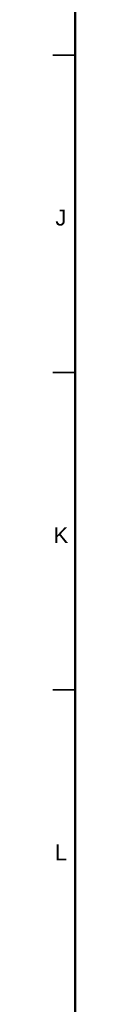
# Model space of a CAD drawing. Header units: millimetres. Extents: x 4 to 1188, y 1 to 840.
# Tile 25 of 256: x 19.5 to 23, y 270.93 to 426.09. Entities that reach past the tile are written whole.
import ezdxf

# ---------------------------------------------------------------- set-up
doc = ezdxf.new("R2010")
doc.units = ezdxf.units.MM
doc.layers.add('256', color=7, linetype='Continuous')
doc.styles.add('Arial Unicode MS', font='Arial Unicode MS')

msp = doc.modelspace()

# ---------------------------------------------------------------- linework, layer by layer
at = {"layer": '256', "color": 18, "linetype": 'Continuous', "lineweight": 50}
msp.add_line((23, 5), (23, 836), dxfattribs=at)
at = {"layer": '256', "color": 18, "linetype": 'Continuous', "lineweight": 35}
for p, q in [((19.5, 420.5), (23, 420.5)), ((19.5, 370.5), (23, 370.5)), ((19.5, 320.5), (23, 320.5))]:
    msp.add_line(p, q, dxfattribs=at)

# ---------------------------------------------------------------- texts
at = {"layer": '256', "color": 18, "linetype": 'Continuous', "lineweight": 13, "char_height": 2.5, "attachment_point": 7, "line_spacing_factor": 1.047437, "style": 'Arial Unicode MS'}
for s, insert in [('\\fArial Unicode MS|b0|i0;\\W1.0000;J', (19.8844, 393.6224)), ('\\fArial Unicode MS|b0|i0;\\W1.0000;K', (19.5928, 343.6224)), ('\\fArial Unicode MS|b0|i0;\\W1.0000;L', (19.7863, 293.6224))]:
    msp.add_mtext(s, dxfattribs=dict(at, insert=insert))

doc.saveas('drawing.dxf')
